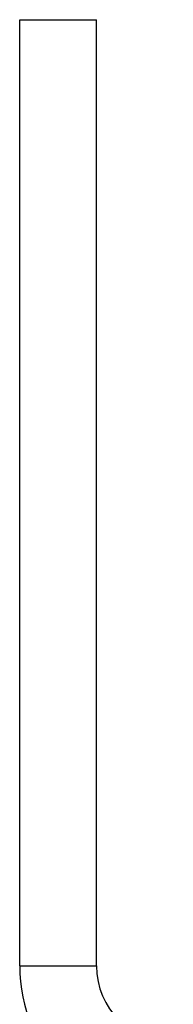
# Model space of a CAD drawing. Header units: millimetres. Extents: x 0 to 841, y 0 to 594.
# Tile 39 of 44: x 473.47 to 474.97, y 386.86 to 396.49. Entities that reach past the tile are written whole.
import ezdxf

# ---------------------------------------------------------------- set-up
doc = ezdxf.new("R2010")
doc.units = ezdxf.units.MM
doc.header["$LTSCALE"] = 46.255
doc.layers.get('0').update_dxf_attribs({"linetype": 'CONTINUOUS'})

msp = doc.modelspace()

# ---------------------------------------------------------------- linework, layer by layer
at = {"color": 7, "linetype": 'CONTINUOUS'}
for p, q in [((473.473195, 387.23903), (473.473195, 396.48903)), ((473.473195, 396.48903), (474.223195, 396.48903))]:
    msp.add_line(p, q, dxfattribs=at)
at = {"color": 3, "linetype": 'CONTINUOUS'}
msp.add_line((474.223195, 387.23903), (474.223195, 396.48903), dxfattribs=at)
at = {"color": 9, "linetype": 'CONTINUOUS'}
msp.add_line((473.473195, 387.23903), (474.223195, 387.23903), dxfattribs=at)
at = {"color": 7, "linetype": 'CONTINUOUS'}
msp.add_arc((474.973195, 387.23903), 1.5, 180, 270, dxfattribs=at)
at = {"color": 3, "linetype": 'CONTINUOUS'}
msp.add_arc((474.973195, 387.23903), 0.75, 180, 270, dxfattribs=at)

doc.saveas('drawing.dxf')
